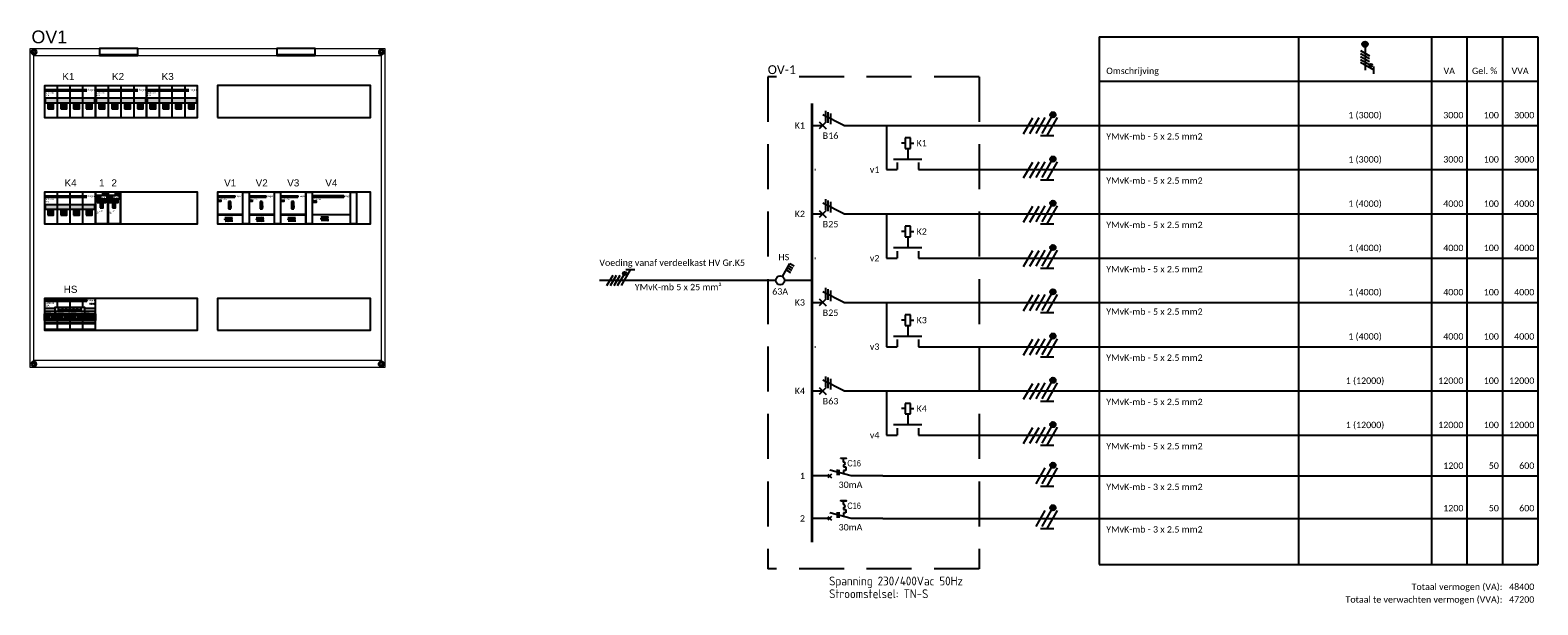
# Model space of a CAD drawing. Header units: millimetres. Extents: x -29095 to -7828, y 19304 to 27420.
import ezdxf
from ezdxf.enums import TextEntityAlignment as Align

# ---------------------------------------------------------------- set-up
doc = ezdxf.new("R2010")
doc.units = ezdxf.units.MM
doc.header["$LTSCALE"] = 100
doc.set_wipeout_variables(frame=1)
doc.linetypes.add('DASHED2', pattern=[0.375, 0.25, -0.125])
doc.linetypes.add('HIDDEN', pattern=[9.525, 6.35, -3.175])
for name, color, linetype in [('EL$1----', 2, 'Continuous'), ('EL$1----__OV-1', 2, 'Continuous'), ('EL$1--_', 3, 'Continuous'), ('EL$6----', 7, 'Continuous'), ('EL6112--', 7, 'Continuous'), ('PDF_Geometry', 7, 'Continuous')]:
    doc.layers.add(name, color=color, linetype=linetype)
doc.styles.add('Arial', font='arial.ttf')
doc.styles.add('BURO-012', font='BUROFONT.shx', dxfattribs={"height": 1.2})
doc.styles.add('EPLFONT', font='italic8.shx')
doc.styles.add('onderhoek IsoCP', font='isocp.shx')
doc.styles.add('SMAL', font='B-GBP', dxfattribs={"width": 0.8, "height": 90})
doc.styles.add('STABICAD-018', font='calibri.ttf', dxfattribs={"height": 90})
doc.styles.get("Standard").update_dxf_attribs({"font": 'arial.ttf'})

# ---------------------------------------------------------------- blocks, each defined once
blk = doc.blocks.new('*U33')
h = blk.add_hatch(color=256)
h.dxf.hatch_style = 1
h.paths.add_polyline_path([(7, -45), (7, -99), (66, -99), (66, -45)])
h.paths.add_polyline_path([(15, -86), (67, -86), (67, -59), (15, -59)], flags=9)
h = blk.add_hatch(color=256)
h.dxf.hatch_style = 1
h.paths.add_polyline_path([(147, -110), (26, -110), (26, -148), (147, -148)])
blk.add_hatch(color=256).paths.add_polyline_path([(66, -224), (108, -224), (108, -148), (66, -148)])
h = blk.add_hatch(color=7)
h.dxf.hatch_style = 1
h.paths.add_polyline_path([(107, -10), (162, -10), (162, -35), (107, -35)])
at = {"color": 0}
for p, q in [((0, -450), (0, 0)), ((180, 0), (180, -450)), ((180, 0), (180, -450)), ((180, 0), (180, -450)), ((180, 0), (180, -450)), ((0, -450), (0, -80)), ((180, -450), (0, -450)), ((180, -450), (0, -450)), ((180, -450), (0, -450))]:
    blk.add_line(p, q, dxfattribs=at)
at = {"color": 0, "linetype": 'HIDDEN', "ltscale": 0.001}
for p, q in [((0, -415), (0, -80)), ((0, -450), (0, -415)), ((180, -415), (180, -248))]:
    blk.add_line(p, q, dxfattribs=at)
at = {"color": 0}
blk.add_lwpolyline([(0, 0), (0, -450), (180, -450), (180, 0), (0, 0)], dxfattribs=at)
for points in [[(7, -45), (162, -45), (162, -99), (7, -99)], [(7, -45), (66, -45), (66, -99), (7, -99)]]:
    blk.add_lwpolyline(points, close=True)
for points in [[(26, -148), (147, -148), (147, -110), (26, -110)], [(66, -224), (108, -224), (108, -148), (66, -148)], [(66, -224), (108, -224), (108, -148), (66, -148)]]:
    blk.add_lwpolyline(points, close=True, dxfattribs=at)
at = {"color": 18, "true_color": 0x000000}
blk.add_lwpolyline([(107, -10), (162, -10), (162, -35), (107, -35)], close=True, dxfattribs=at)
for s, height, style, p in [('EM', 18, 'EPLFONT', (41, -72)), ('EMAT', 25, 'Arial', (112, -72)), ('EA16-32', 18, 'Arial', (53, -269)), ('C16', 18, 'Arial', (31, -294))]:
    blk.add_text(s, height=height, dxfattribs=dict(style=style)).set_placement(p, align=Align.MIDDLE_CENTER)
blk = doc.blocks.new('Relais 25A')
h = blk.add_hatch(color=160)
h.dxf.hatch_style = 1
h.paths.add_polyline_path([(243, -51), (0, -51), (0, -71), (243, -71)])
h = blk.add_hatch(color=253)
h.dxf.hatch_style = 1
h.paths.add_polyline_path([(187, -217), (155, -217), (155, -238), (187, -238)])
h.paths.add_polyline_path([(187, -210), (155, -210), (155, -217), (187, -217)])
h.paths.add_polyline_path([(187, -203), (155, -203), (155, -210), (187, -210)])
h.paths.add_polyline_path([(187, -196), (155, -196), (155, -203), (187, -203)])
h.paths.add_polyline_path([(182, -139), (160, -139), (160, -196), (182, -196)])
at = {"color": 0}
for p, q in [((0, -51), (243, -51)), ((0, -51), (0, -71)), ((0, -71), (243, -71)), ((242, -51), (242, -71))]:
    blk.add_line(p, q, dxfattribs=at)
for p, q in [((186, -131), (155, -131)), ((155, -131), (155, -238)), ((155, -196), (187, -196)), ((155, -196), (155, -217)), ((187, -203), (155, -203)), ((155, -210), (187, -210)), ((159, -139), (159, -138)), ((159, -138), (182, -138)), ((159, -196), (159, -139)), ((182, -138), (183, -138)), ((183, -138), (183, -196)), ((187, -238), (186, -131)), ((187, -196), (187, -217)), ((187, -203), (187, -203)), ((0, -311), (358, -311)), ((0, -321), (358, -321)), ((187, -217), (155, -217)), ((155, -238), (187, -238))]:
    blk.add_line(p, q)
blk.add_lwpolyline([(0, 0), (0, -450), (358, -450), (358, 0), (0, 0)], dxfattribs=at)
for points in [[(15, -130), (50, -130), (50, -120), (15, -120)], [(160, -139), (182, -139), (182, -196), (160, -196)]]:
    blk.add_lwpolyline(points, close=True)
at = {"flags": 128}
blk.add_lwpolyline([(105, -379), (125, -379), (125, -389), (105, -389)], close=True, dxfattribs=at)
for points in [[(105, -389), (125, -379)], [(115, -379), (115, -349)], [(115, -389), (115, -421)], [(130, -369), (141, -399), (141, -419)], [(141, -371), (141, -349)], [(150, -369), (161, -399), (161, -419)], [(161, -371), (161, -349)], [(170, -369), (181, -399), (181, -419)], [(181, -371), (181, -349)], [(190, -369), (201, -399), (201, -419)], [(201, -371), (201, -349)]]:
    blk.add_lwpolyline(points, dxfattribs=at)
at = {"linetype": 'DASHED2', "ltscale": 10, "flags": 128}
blk.add_lwpolyline([(125, -384), (195, -384)], dxfattribs=at)
for centre in [(141, -369), (161, -369), (181, -369), (201, -369)]:
    blk.add_arc(centre, 2, 90, 270)
at = {"style": 'Arial'}
for s, height, p in [('25A', 10, (16, -145)), ('ERC 425', 20, (16, -112))]:
    blk.add_text(s, height=height, dxfattribs=at).set_placement(p)
at = {"color": 160, "style": 'Arial'}
blk.add_text(':hager', height=25, dxfattribs=at).set_placement((244, -69))
at = {"char_height": 5, "attachment_point": 8, "style": 'BURO-012'}
for s, insert in [('A1', (115, -344)), ('1', (141, -344)), ('3', (161, -344)), ('5', (181, -344)), ('7', (201, -344)), ('A2', (115, -431)), ('2', (141, -431)), ('4', (161, -431)), ('6', (181, -431)), ('8', (201, -431))]:
    blk.add_mtext_dynamic_manual_height_columns(s, width=8.19, gutter_width=6, heights=[0], dxfattribs=dict(at, insert=insert))
blk = doc.blocks.new('Hager ESD440')
h = blk.add_hatch(color=160)
h.dxf.hatch_style = 1
edge = h.paths.add_edge_path()
edge.add_line((445, -51), (13, -51))
edge.add_arc((16, -61), 10.5, 107.6489, 252.3511)
edge.add_line((13, -71), (445, -71))
edge.add_line((445, -71), (445, -51))
at = {"color": 0}
blk.add_line((445, -51), (445, -71), dxfattribs=at)
blk.add_lwpolyline([(0, 0), (0, -450), (540, -450), (540, 0), (0, 0)], dxfattribs=at)
blk.add_lwpolyline([(0, -40), (0, -80)])
blk.add_lwpolyline([(445, -51), (13, -51, 0.731234), (13, -71), (445, -71)], format="xyb", dxfattribs=at)
blk.add_lwpolyline([(15, -141), (63, -141), (63, -126), (15, -126)], close=True)
at = {"ltscale": 0.75}
blk.add_lwpolyline([(1, -318), (541, -318)], dxfattribs=at)
at = {"flags": 128}
blk.add_lwpolyline([(126, -370), (146, -370), (146, -380), (126, -380)], close=True, dxfattribs=at)
for points in [[(126, -380), (146, -370)], [(136, -370), (136, -340)], [(136, -380), (136, -412)], [(151, -360), (162, -390), (162, -410)], [(162, -362), (162, -340)], [(171, -360), (182, -390), (182, -410)], [(182, -362), (182, -340)], [(191, -360), (202, -390), (202, -410)], [(202, -362), (202, -340)], [(211, -360), (222, -390), (222, -410)], [(222, -362), (222, -340)]]:
    blk.add_lwpolyline(points, dxfattribs=at)
at = {"linetype": 'DASHED2', "ltscale": 10, "flags": 128}
blk.add_lwpolyline([(146, -375), (216, -375)], dxfattribs=at)
for centre in [(162, -360), (182, -360), (202, -360), (222, -360)]:
    blk.add_arc(centre, 2, 90, 270)
at = {"color": 160, "style": 'Arial'}
blk.add_text(':hager', height=25, dxfattribs=at).set_placement((448, -70))
at = {"char_height": 5, "attachment_point": 8, "style": 'BURO-012'}
for s, insert in [('A1', (136, -335)), ('A2', (136, -422)), ('2', (162, -422)), ('1', (162, -335)), ('3', (182, -335)), ('4', (182, -422)), ('5', (202, -335)), ('6', (202, -422)), ('7', (222, -335)), ('8', (222, -422))]:
    blk.add_mtext_dynamic_manual_height_columns(s, width=8.19, gutter_width=6, heights=[0], dxfattribs=dict(at, insert=insert))
at = {"style": 'Arial'}
for tag, p, height in [('TYPE', (16, -112), 20), ('KARAKTERESTIEK', (16, -156), 10)]:
    blk.add_attdef(tag, p, '', height=height, dxfattribs=at)
blk = doc.blocks.new('HS1')
at = {"color": 0, "linetype": 'Continuous'}
for p, q in [((0, -7.67), (0, 0)), ((-4.75, -6.26), (-4.05, -5.05)), ((-1.08, -8.38), (-4.75, -6.26)), ((-4.14, -6.61), (-3.44, -5.4)), ((-3.54, -6.96), (-2.84, -5.75)), ((-2.93, -7.31), (-2.23, -6.1)), ((0, -60), (0, -10.33)), ((-3, -50.02), (-3, -52.52)), ((-3, -51.27), (1.5, -53.87)), ((1.5, -54.87), (-1.5, -53.13)), ((1.5, -55.87), (-1.5, -54.13)), ((1.5, -56.87), (-1.5, -55.13)), ((1.5, -57.87), (-1.5, -56.13))]:
    blk.add_line(p, q, dxfattribs=at)
at = {"color": 0, "linetype": 'Continuous', "const_width": 0.5}
blk.add_lwpolyline([(-1.68, -52.88, 1), (-2.18, -52.88, 1)], format="xyb", close=True, dxfattribs=at)
at = {"color": 0, "linetype": 'Continuous'}
for centre, radius in [((0, -9), 1.25), ((-1.93, -52.88), 0.5)]:
    blk.add_circle(centre, radius, dxfattribs=at)
at = {"color": 0, "linetype": 'Continuous', "style": 'STABICAD-018'}
blk.add_attdef('PROTECTIONSWITCH', text='', height=1.8, rotation=90, dxfattribs=at).set_placement((3, -9), align=Align.TOP_CENTER)
blk.add_attdef('ARTICLECODE', text='', height=1.8, rotation=90, dxfattribs=at).set_placement((-2.9, -31.89), align=Align.MIDDLE)
blk.add_attdef('SUPPLY', (-2, -49), '', height=1.8, rotation=90, dxfattribs=at)
blk.add_attdef('WIRE', text='', height=1.8, rotation=90, dxfattribs=at).set_placement((2, -49), align=Align.TOP_LEFT)
blk = doc.blocks.new('B28D')
at = {"color": 0, "linetype": 'Continuous'}
for p, q in [((0, 9), (0, 21)), ((0, 9), (-3, 3)), ((-3.75, 4.5), (-0.75, 4.5)), ((-3.38, 5.25), (-0.38, 5.25)), ((-4.12, 3.75), (-1.12, 3.75)), ((-1, 2), (1, 4)), ((-1, 4), (1, 2)), ((0, 0), (0, 3))]:
    blk.add_line(p, q, dxfattribs=at)
at = {"color": 0, "linetype": 'Continuous', "style": 'STABICAD-018'}
blk.add_attdef('FREEFIELD1', (-3, 12), '', height=1.8, rotation=90, dxfattribs=at)
for tag, p in [('CHARACTERISTIC', (1.91, 14.69)), ('AUTOMATICFUSE', (2, 6))]:
    blk.add_attdef(tag, text='', height=1.8, rotation=90, dxfattribs=at).set_placement(p, align=Align.TOP_CENTER)
blk = doc.blocks.new('m1')
at = {"color": 0, "linetype": 'Continuous'}
blk.add_line((0, 21), (0, 33), dxfattribs=at)
blk = doc.blocks.new('b1s')
at = {"color": 0, "linetype": 'Continuous'}
blk.add_line((0, 33), (0, 54), dxfattribs=at)
blk = doc.blocks.new('m1s')
at = {"color": 0, "linetype": 'Continuous'}
blk.add_line((0, 54), (0, 66), dxfattribs=at)
blk = doc.blocks.new('M2')
at = {"color": 0, "linetype": 'Continuous'}
for p, q in [((-3, 23), (-3, 31)), ((-2, 30), (0, 30)), ((0, 30), (0, 33)), ((-6, 27.75), (-9, 27.75)), ((-9, 27.75), (-9, 26.25)), ((-9, 26.25), (-6, 26.25)), ((-7.5, 27.75), (-7.5, 28.75)), ((-7.5, 26.25), (-7.5, 25.25)), ((-6, 26.25), (-6, 27.75)), ((-6, 27.25), (-6, 27.25)), ((-6, 27), (-3, 27)), ((-2, 24), (0, 24)), ((0, 21), (0, 24))]:
    blk.add_line(p, q, dxfattribs=at)
at = {"color": 0, "linetype": 'Continuous', "style": 'STABICAD-018'}
for tag, p in [('MAGNETICSWITCH', (0.9, 24)), ('FREEFIELD1', (3.6, 24))]:
    blk.add_attdef(tag, text='', height=1.8, rotation=90, dxfattribs=at).set_placement(p, align=Align.TOP_LEFT)
blk = doc.blocks.new('KOLNR9')
at = {"color": 0, "linetype": 'Continuous'}
for p, q in [((-4, 0), (3, 0)), ((-2.29, -1.2), (-0.91, 1.2)), ((-1.49, -1.2), (-0.11, 1.2)), ((-0.69, -1.2), (0.69, 1.2)), ((0.11, -1.2), (1.49, 1.2)), ((2.99, 2.4), (0.91, -1.2)), ((3.99, 2.4), (1.99, 2.4))]:
    blk.add_line(p, q, dxfattribs=at)
for points, const_width in [([(-4, -0.38, 1), (-4, 0.38, 1)], 0.75), ([(1.69, 1.35, 1), (1.69, 1.75, 1)], 0.4)]:
    blk.add_lwpolyline(points, format="xyb", close=True, dxfattribs=dict(at, const_width=const_width))
for centre, radius in [((-4, 0), 0.75), ((1.69, 1.55), 0.4)]:
    blk.add_circle(centre, radius, dxfattribs=at)
at = {"color": 0, "linetype": 'Continuous', "style": 'STABICAD-018'}
blk.add_attdef('ARTICLECODE', text='', height=1.8, dxfattribs=at).set_placement((-0.85, -1.78), align=Align.MIDDLE)
blk = doc.blocks.new('LASTSCHEIDER SYMBOOL')
at = {"ltscale": 100}
h = blk.add_hatch(color=256, dxfattribs=at)
h.dxf.hatch_style = 1
h.paths.add_polyline_path([(7.3, 1.5, 1), (7.3, 1.1, 1)])
h.paths.add_polyline_path([(7.3, 1.5, -1), (7.3, 1.1, -1)], flags=16)
h.paths.add_polyline_path([(5.3, 1.5, 1), (5.3, 1.1, 1)])
h.paths.add_polyline_path([(5.3, 1.1, -1), (5.3, 1.5, -1)], flags=16)
h.paths.add_polyline_path([(3.3, 1.5, 1), (3.3, 1.1, 1)])
h.paths.add_polyline_path([(3.3, 1.1, -1), (3.3, 1.5, -1)], flags=16)
h.paths.add_polyline_path([(1.3, 1.5, 1), (1.3, 1.1, 1)])
h.paths.add_polyline_path([(1.3, 1.1, -1), (1.3, 1.5, -1)], flags=16)
at = {"ltscale": 100, "const_width": 0.01}
for points in [[(0.2, 1.3), (1.3, -1.7), (1.3, -3.7)], [(1.1, 1.5), (1.5, 1.5)], [(1.3, 1.5), (1.3, 3.3)], [(2.2, 1.3), (3.3, -1.7), (3.3, -3.7)], [(3.1, 1.5), (3.5, 1.5)], [(3.3, 1.5), (3.3, 3.3)], [(4.2, 1.3), (5.3, -1.7), (5.3, -3.7)], [(5.1, 1.5), (5.5, 1.5)], [(5.3, 1.5), (5.3, 3.3)], [(6.2, 1.3), (7.3, -1.7), (7.3, -3.7)], [(7.1, 1.5), (7.5, 1.5)], [(7.3, 1.5), (7.3, 3.3)]]:
    blk.add_lwpolyline(points, dxfattribs=at)
at = {"linetype": 'DASHED2', "const_width": 0.01}
blk.add_lwpolyline([(0.7, -0.2), (6.7, -0.2)], dxfattribs=at)
for centre, radius, start, end in [((1.3, 1.3), 0.2, 90, 270), ((1.3, 1.3), 0.19, 90, 270), ((1.3, 1.3), 0.2, 270, 90), ((1.3, 1.3), 0.19, 270, 90), ((3.3, 1.3), 0.2, 90, 270), ((3.3, 1.3), 0.19, 90, 270), ((3.3, 1.3), 0.2, 270, 90), ((3.3, 1.3), 0.19, 270, 90), ((5.3, 1.3), 0.2, 90, 270), ((5.3, 1.3), 0.19, 90, 270), ((5.3, 1.3), 0.2, 270, 90), ((5.3, 1.3), 0.19, 270, 90), ((7.3, 1.3), 0.2, 90, 270), ((7.3, 1.3), 0.19, 90, 270), ((7.3, 1.3), 0.2, 270, 90), ((7.3, 1.3), 0.19, 270, 90)]:
    blk.add_arc(centre, radius, start, end)
blk = doc.blocks.new('*U21')
h = blk.add_hatch(color=8)
h.paths.add_polyline_path([(150, -141), (0, -141), (0, -216), (150, -216)])
h.paths.add_polyline_path([(570, -128), (150, -128), (150, -216), (570, -216)])
h.paths.add_polyline_path([(720, -141), (570, -141), (570, -216), (720, -216)])
h = blk.add_hatch(color=160)
h.dxf.hatch_style = 1
edge = h.paths.add_edge_path()
edge.add_arc((588, -27), 13.6, 312.7605, 407.2395)
edge.add_line((598, -17), (12, -17))
edge.add_arc((20, -27), 13.2, 130.9963, 229.0037)
edge.add_line((12, -37), (598, -37))
for points in [[(180, -311), (0, -311), (0, -216), (180, -216)], [(360, -311), (180, -311), (180, -216), (360, -216)], [(540, -311), (360, -311), (360, -216), (540, -216)], [(720, -311), (540, -311), (540, -216), (720, -216)]]:
    blk.add_hatch(color=8).paths.add_polyline_path(points)
at = {"ltscale": 100, "true_color": 0xcd2027}
h = blk.add_hatch(color=242, dxfattribs=at)
h.dxf.hatch_style = 1
h.paths.add_polyline_path([(60, -290), (120, -290), (120, -236), (60, -236)])
h = blk.add_hatch(color=242, dxfattribs=at)
h.dxf.hatch_style = 1
h.paths.add_polyline_path([(240, -290), (300, -290), (300, -236), (240, -236)])
h = blk.add_hatch(color=242, dxfattribs=at)
h.dxf.hatch_style = 1
h.paths.add_polyline_path([(420, -290), (480, -290), (480, -236), (420, -236)])
h = blk.add_hatch(color=242, dxfattribs=at)
h.dxf.hatch_style = 1
h.paths.add_polyline_path([(600, -290), (660, -290), (660, -236), (600, -236)])
at = {"color": 0}
blk.add_lwpolyline([(0, 0), (0, -450), (720, -450), (720, 0), (0, 0)], dxfattribs=at)
for points in [[(180, 0), (180, -128)], [(360, 0), (360, -128)], [(540, 0), (540, -128)], [(180, -216), (180, -450)], [(360, -216), (360, -450)], [(540, -216), (540, -450)]]:
    blk.add_lwpolyline(points)
at = {"color": 7}
blk.add_lwpolyline([(150, -141), (0, -141), (0, -216), (720, -216), (720, -141), (570, -141)], dxfattribs=at)
at = {"ltscale": 100}
for points in [[(0, -179), (720, -179)], [(0, -338), (720, -338)], [(0, -353), (720, -353)], [(0, -435), (720, -435)]]:
    blk.add_lwpolyline(points, dxfattribs=at)
at = {"color": 0}
blk.add_lwpolyline([(598, -37, 0.455765), (598, -17), (12, -17, 0.455765), (12, -37)], format="xyb", close=True, dxfattribs=at)
at = {"color": 7}
for points in [[(150, -216), (570, -216), (570, -128), (150, -128)], [(180, -311), (0, -311), (0, -216), (180, -216)], [(360, -311), (180, -311), (180, -216), (360, -216)], [(540, -311), (360, -311), (360, -216), (540, -216)], [(720, -311), (540, -311), (540, -216), (720, -216)]]:
    blk.add_lwpolyline(points, close=True, dxfattribs=at)
for points in [[(254, -166), (203, -166, -0.414214), (202, -165), (202, -128), (255, -128), (255, -165, -0.414214)], [(306, -166), (256, -166, -0.414214), (255, -165), (255, -128), (307, -128), (307, -165, -0.414214)], [(359, -166), (309, -166, -0.414214), (307, -165), (307, -128), (360, -128), (360, -165, -0.414214)], [(411, -166), (361, -166, -0.414214), (360, -165), (360, -128), (412, -128), (412, -165, -0.414214)], [(464, -166), (414, -166, -0.414214), (412, -165), (412, -128), (465, -128), (465, -165, -0.414214)], [(516, -166), (466, -166, -0.414214), (465, -165), (465, -128), (517, -128), (517, -165, -0.414214)]]:
    blk.add_lwpolyline(points, format="xyb", close=True, dxfattribs=at)
at = {"color": 8}
for points in [[(180, -311), (0, -311), (0, -216), (180, -216)], [(360, -311), (180, -311), (180, -216), (360, -216)], [(540, -311), (360, -311), (360, -216), (540, -216)], [(720, -311), (540, -311), (540, -216), (720, -216)]]:
    blk.add_lwpolyline(points, close=True, dxfattribs=at)
at = {"ltscale": 100}
for points in [[(90, -216), (16, -216), (16, -236), (90, -236)], [(60, -290), (120, -290), (120, -236), (60, -236)], [(180, -216), (162, -216), (162, -236), (180, -236)], [(270, -216), (196, -216), (196, -236), (270, -236)], [(240, -290), (300, -290), (300, -236), (240, -236)], [(360, -216), (342, -216), (342, -236), (360, -236)], [(450, -216), (376, -216), (376, -236), (450, -236)], [(420, -290), (480, -290), (480, -236), (420, -236)], [(540, -216), (522, -216), (522, -236), (540, -236)], [(630, -216), (556, -216), (556, -236), (630, -236)], [(600, -290), (660, -290), (660, -236), (600, -236)], [(720, -216), (702, -216), (702, -236), (720, -236)]]:
    blk.add_lwpolyline(points, close=True, dxfattribs=at)
at = {"xscale": 10, "yscale": 10, "zscale": 10}
blk.add_blockref('LASTSCHEIDER SYMBOOL', (633, -89), dxfattribs=at)
at = {"color": 160, "style": 'Arial'}
blk.add_text(':hager', height=25, dxfattribs=at).set_placement((612, -36))
for tag, p, height in [('VERMOGEN', (8, -114), 25), ('SPANNING', (8, -134), 15), ('TYPE', (8, -77), 25)]:
    blk.add_attdef(tag, p, '', height=height)
for points in [[(88, -251), (92, -251), (92, -275), (88, -275)], [(268, -251), (272, -251), (272, -275), (268, -275)], [(448, -251), (452, -251), (452, -275), (448, -275)], [(628, -251), (632, -251), (632, -275), (628, -275)]]:
    blk.add_wipeout(points)
blk = doc.blocks.new('*U24')
h = blk.add_hatch(color=160)
h.dxf.hatch_style = 1
edge = h.paths.add_edge_path()
edge.add_arc((-340, -61), 12.5, 126.8699, 233.1301)
edge.add_line((-347, -71), (240, -71))
edge.add_arc((240, -61), 10, 273.6694, 446.3306)
edge.add_line((240, -51), (-347, -51))
h = blk.add_hatch(color=8)
h.dxf.hatch_style = 1
h.paths.add_polyline_path([(348, -173), (-345, -173), (-345, -248), (348, -248)])
for points in [[(-311, -324), (-229, -324), (-229, -248), (-311, -248)], [(-128, -324), (-45, -324), (-45, -248), (-128, -248)], [(52, -324), (135, -324), (135, -248), (52, -248)], [(232, -324), (315, -324), (315, -248), (232, -248)]]:
    blk.add_hatch(color=8).paths.add_polyline_path(points)
at = {"color": 0}
for p, q in [((-347, -51), (240, -51)), ((-347, -71), (240, -71))]:
    blk.add_line(p, q, dxfattribs=at)
blk.add_lwpolyline([(-360, 0), (-360, -450), (360, -450), (360, 0), (-360, 0)], dxfattribs=at)
at = {"flags": 128}
for points in [[(-180, 0), (-180, -450)], [(0, 0), (0, -450)], [(180, 0), (180, -450)]]:
    blk.add_lwpolyline(points, dxfattribs=at)
blk.add_lwpolyline([(-345, -248), (-345, -173), (348, -173), (348, -248)], close=True, dxfattribs=at)
at = {"color": 0}
for points in [[(-311, -324), (-229, -324), (-229, -248), (-311, -248)], [(-311, -324), (-229, -324), (-229, -248), (-311, -248)], [(-128, -324), (-45, -324), (-45, -248), (-128, -248)], [(-128, -324), (-45, -324), (-45, -248), (-128, -248)], [(52, -324), (135, -324), (135, -248), (52, -248)], [(52, -324), (135, -324), (135, -248), (52, -248)], [(232, -324), (315, -324), (315, -248), (232, -248)], [(232, -324), (315, -324), (315, -248), (232, -248)]]:
    blk.add_lwpolyline(points, close=True, dxfattribs=at)
at = {"color": 160, "style": 'Arial'}
blk.add_text(':hager', height=25, dxfattribs=at).set_placement((250, -70))
at = {"style": 'Arial'}
for tag, p in [('VERMOGENSTYPE', (-344, -146)), ('TYPENUMMER', (-344, -112))]:
    blk.add_attdef(tag, p, '', height=20, dxfattribs=at)
blk = doc.blocks.new('schroef')
at = {"layer": 'EL6112--', "color": 0}
for p, q in [((-24, 14), (-14, 24)), ((-10, 0), (-24, 14)), ((0, 10), (-14, 24)), ((24, -14), (10, 0)), ((14, -24), (0, -10)), ((14, -24), (24, -14))]:
    blk.add_line(p, q, dxfattribs=at)
for points in [[(0, -10), (-14, -24), (-24, -14), (-10, 0)], [(0, 10), (14, 24), (24, 14), (10, 0)]]:
    blk.add_lwpolyline(points, dxfattribs=at)
blk.add_circle((0, 0), 36.8, dxfattribs=at)
blk = doc.blocks.new('*U26')
for points in [[(980, -100), (1521, -100), (1521, 0), (980, 0)], [(3480, -100), (4021, -100), (4021, 0), (3480, 0)], [(201, -977), (2361, -977), (2361, -527), (201, -527)], [(2643, -976), (4803, -976), (4803, -526), (2643, -526)], [(201, -2479), (2361, -2479), (2361, -2029), (201, -2029)], [(2643, -2479), (4803, -2479), (4803, -2029), (2643, -2029)], [(201, -3981), (2361, -3981), (2361, -3531), (201, -3531)], [(2643, -3981), (4803, -3981), (4803, -3531), (2643, -3531)]]:
    blk.add_lwpolyline(points, close=True)
for points in [[(1521, -90), (980, -90)], [(4021, -90), (3480, -90)]]:
    blk.add_lwpolyline(points)
at = {"layer": 'PDF_Geometry', "lineweight": 5}
blk.add_lwpolyline([(0, -4507), (0, 0), (5001, 0), (5001, -4507), (0, -4507)], dxfattribs=at)
blk.add_lwpolyline([(4953, -4407), (52, -4407), (52, -100), (4953, -100)], close=True, dxfattribs=at)
at = {"rotation": 180}
blk.add_blockref('schroef', (52, -50), dxfattribs=at)
at = {"xscale": -1, "rotation": 180}
blk.add_blockref('schroef', (4953, -50), dxfattribs=at)
at = {"xscale": -1}
blk.add_blockref('schroef', (52, -4457), dxfattribs=at)
blk.add_blockref('schroef', (4953, -4457))
blk = doc.blocks.new('*U28')
h = blk.add_hatch(color=256)
h.dxf.hatch_style = 1
h.paths.add_polyline_path([(964, 490), (964, 503), (812, 503), (812, 490)])
for p, q in [((888, 392), (888, 490)), ((500, 0), (0, 0)), ((450, 50), (550, -50)), ((550, 50), (450, -50)), ((1100, 0), (500, 161)), ((704, 178), (704, 17)), ((754, 172), (754, 17)), ((888, 307), (888, 255)), ((889, 254), (950, 254)), ((889, 154), (889, 57)), ((950, 154), (889, 154)), ((950, 254), (950, 154)), ((2000, 0), (1100, 0))]:
    blk.add_line(p, q)
blk.add_lwpolyline([(812, 490), (812, 503), (964, 503), (964, 490)], close=True)
blk.add_arc((888, 349), 43.4, 270, 90)
at = {"style": 'SMAL', "width": 0.8}
blk.add_attdef('IN', text='', height=180, dxfattribs=at).set_placement((1187, 358), align=Align.MIDDLE)
blk = doc.blocks.new('*U31')
for p, q in [((-202, -150), (-29, 150)), ((-87, -150), (90, 157)), ((6, -190), (202, 150)), ((165, 200), (65, 200)), ((161, 220), (70, 220)), ((161, 180), (70, 180)), ((145, 240), (85, 240)), ((145, 160), (85, 160)), ((-119, -190), (131, -190))]:
    blk.add_line(p, q)
blk.add_circle((115, 200), 50)
blk = doc.blocks.new('*U32')
for p, q in [((-437, -157), (-264, 143)), ((-319, -153), (-146, 147)), ((-202, -150), (-29, 150)), ((-87, -150), (90, 157)), ((6, -190), (202, 150)), ((165, 200), (65, 200)), ((161, 220), (70, 220)), ((161, 180), (70, 180)), ((145, 240), (85, 240)), ((145, 160), (85, 160)), ((-119, -190), (131, -190))]:
    blk.add_line(p, q)
blk.add_circle((115, 200), 50)

msp = doc.modelspace()

# ---------------------------------------------------------------- linework, layer by layer
at = {"layer": 'EL$1--_', "color": 1}
for p, q in [((-14016, 27325), (-14016, 19875)), ((-14016, 27325), (-7828, 27325)), ((-11203, 27325), (-11203, 19875)), ((-9328, 27325), (-9328, 19875)), ((-8828, 27325), (-8828, 19875)), ((-8328, 27325), (-8328, 19875)), ((-7828, 27325), (-7828, 19875)), ((-14016, 26700), (-7828, 26700)), ((-14016, 19875), (-7828, 19875))]:
    msp.add_line(p, q, dxfattribs=at)
at = {"layer": 'EL$1--_', "color": 10, "linetype": 'HIDDEN'}
for p, q in [((-18691, 26762), (-18691, 19812)), ((-15709, 26762), (-18691, 26762)), ((-15709, 26762), (-15709, 19812)), ((-15709, 19812), (-18691, 19812))]:
    msp.add_line(p, q, dxfattribs=at)
at = {"layer": 'EL$1--_'}
for p, q in [((-17016, 26075), (-17016, 25450)), ((-15366, 26075), (-14016, 26075)), ((-14016, 26075), (-7828, 26075)), ((-15366, 25450), (-14016, 25450)), ((-14016, 25450), (-7828, 25450)), ((-17016, 24825), (-17016, 24200)), ((-15366, 24825), (-14016, 24825)), ((-14016, 24825), (-7828, 24825)), ((-15366, 24200), (-14016, 24200)), ((-14016, 24200), (-7828, 24200)), ((-17016, 23575), (-17016, 22950)), ((-15366, 23575), (-14016, 23575)), ((-14016, 23575), (-7828, 23575)), ((-15366, 22950), (-14016, 22950)), ((-14016, 22950), (-7828, 22950)), ((-17016, 22325), (-17016, 21700)), ((-15366, 22325), (-14016, 22325)), ((-14016, 22325), (-7828, 22325)), ((-15366, 21700), (-14016, 21700)), ((-14016, 21700), (-7828, 21700))]:
    msp.add_line(p, q, dxfattribs=at)
for points in [[(-18066, 25762, 35, 35, 0), (-18066, 26387, 35, 35, 0)], [(-18066, 25137, 35, 35, 0), (-18066, 25762, 35, 35, 0)], [(-18066, 24512, 35, 35, 0), (-18066, 25137, 35, 35, 0)], [(-18066, 23887, 35, 35, 0), (-18066, 24512, 35, 35, 0)], [(-18066, 23262, 35, 35, 0), (-18066, 23887, 35, 35, 0)], [(-18066, 22637, 35, 35, 0), (-18066, 23262, 35, 35, 0)], [(-18066, 22012, 35, 35, 0), (-18066, 22637, 35, 35, 0)], [(-18066, 20187, 35, 35, 0), (-18066, 22012, 35, 35, 0)]]:
    msp.add_lwpolyline(points, format="xyseb", dxfattribs=at)
for points in [[(-17066, 21125), (-7828, 21125)], [(-17066, 20525), (-7828, 20525)]]:
    msp.add_lwpolyline(points, dxfattribs=at)
at = {"layer": 'EL$6----'}
for points in [[(-26095, 25133), (-26007, 25133), (-26007, 24683), (-26095, 24683)], [(-25650, 25133), (-25562, 25133), (-25562, 24683), (-25650, 24683)], [(-25205, 25133), (-25117, 25133), (-25117, 24683), (-25205, 24683)], [(-24577, 25133), (-24490, 25133), (-24490, 24683), (-24577, 24683)]]:
    msp.add_lwpolyline(points, close=True, dxfattribs=at)

# ---------------------------------------------------------------- block references
at = {"layer": 'EL$1--_', "rotation": 270}
for name, p, xscale, yscale, zscale in [('KOLNR9', (-10266, 27012), 52.08333333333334, 52.08333333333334, 52.08333333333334), ('m1s', (-18066, 26075), 0.75, 0.75, 0.75), ('m1', (-18066, 26075), 50, 50, 50), ('b1s', (-18066, 26075), 50, 50, 50), ('m1s', (-18066, 25450), 0.75, 0.75, 0.75), ('b1s', (-18066, 25450), 50, 50, 50), ('m1s', (-18066, 24825), 0.75, 0.75, 0.75), ('m1', (-18066, 24825), 50, 50, 50), ('b1s', (-18066, 24825), 50, 50, 50), ('m1s', (-18066, 24200), 0.75, 0.75, 0.75), ('b1s', (-18066, 24200), 50, 50, 50), ('m1s', (-18066, 23575), 0.75, 0.75, 0.75), ('m1', (-18066, 23575), 50, 50, 50), ('b1s', (-18066, 23575), 50, 50, 50), ('m1s', (-18066, 22950), 0.75, 0.75, 0.75), ('b1s', (-18066, 22950), 50, 50, 50), ('m1s', (-18066, 22325), 0.75, 0.75, 0.75), ('m1', (-18066, 22325), 50, 50, 50), ('b1s', (-18066, 22325), 50, 50, 50), ('b1s', (-18066, 21700), 50, 50, 50)]:
    msp.add_blockref(name, p, dxfattribs=dict(at, xscale=xscale, yscale=yscale, zscale=zscale))
at = {"layer": 'EL$1--_'}
ref = msp.add_blockref('B28D', (-18066, 26075), dxfattribs=dict(at, xscale=50, yscale=50, zscale=50, rotation=270))
ref.add_attrib('AUTOMATICFUSE', '16', dxfattribs={"layer": 'EL$1----__OV-1', "color": 7, "height": 90, "style": 'STABICAD-018'}).set_placement((-17766, 25975), align=Align.TOP_CENTER)
ref.add_attrib('CHARACTERISTIC', 'B', (-17916, 25885), dxfattribs={"layer": 'EL$1----__OV-1', "color": 7, "height": 90, "style": 'STABICAD-018'})
at = {"layer": 'EL$1--_', "xscale": 0.75, "yscale": 0.75, "zscale": 0.75}
for name, p in [('*U32', (-14755, 26075)), ('*U32', (-14755, 25450)), ('*U32', (-14755, 24825)), ('*U32', (-14755, 24200)), ('*U32', (-14755, 23575)), ('*U32', (-14755, 22950)), ('*U32', (-14755, 22325)), ('*U32', (-14755, 21700)), ('*U31', (-14755, 21125)), ('*U31', (-14755, 20525))]:
    msp.add_blockref(name, p, dxfattribs=at)
at = {"layer": 'EL$1--_'}
ref = msp.add_blockref('M2', (-18066, 25450), dxfattribs=dict(at, xscale=50, yscale=50, zscale=50, rotation=270))
ref.add_attrib('MAGNETICSWITCH', 'K1', dxfattribs={"layer": 'EL$1----__OV-1', "color": 7, "height": 90, "style": 'STABICAD-018'}).set_placement((-16591, 25870), align=Align.TOP_LEFT)
ref = msp.add_blockref('B28D', (-18066, 24825), dxfattribs=dict(at, xscale=50, yscale=50, zscale=50, rotation=270))
ref.add_attrib('AUTOMATICFUSE', '25', dxfattribs={"layer": 'EL$1----__OV-1', "color": 7, "height": 90, "style": 'STABICAD-018'}).set_placement((-17766, 24725), align=Align.TOP_CENTER)
ref.add_attrib('CHARACTERISTIC', 'B', (-17916, 24635), dxfattribs={"layer": 'EL$1----__OV-1', "color": 7, "height": 90, "style": 'STABICAD-018'})
ref = msp.add_blockref('M2', (-18066, 24200), dxfattribs=dict(at, xscale=50, yscale=50, zscale=50, rotation=270))
ref.add_attrib('MAGNETICSWITCH', 'K2', dxfattribs={"layer": 'EL$1----__OV-1', "color": 7, "height": 90, "style": 'STABICAD-018'}).set_placement((-16591, 24620), align=Align.TOP_LEFT)
at = {"layer": 'EL$1--_', "linetype": 'Continuous'}
ref = msp.add_blockref('HS1', (-18066, 23887), dxfattribs=dict(at, xscale=50, yscale=50, rotation=270))
ref.add_attrib('ARTICLECODE', 'HS', dxfattribs={"layer": '0', "color": 7, "linetype": 'ByBlock', "height": 90, "style": 'STABICAD-018'}).set_placement((-18540, 24260), align=Align.TOP_LEFT)
ref.add_attrib('PROTECTIONSWITCH', '63A', dxfattribs={"layer": '0', "color": 7, "linetype": 'ByBlock', "height": 90, "style": 'STABICAD-018'}).set_placement((-18516, 23775), align=Align.TOP_CENTER)
ref.add_attrib('SUPPLY', 'Voeding vanaf verdeelkast HV Gr.K5', dxfattribs={"layer": '0', "color": 7, "linetype": 'ByBlock', "height": 90, "style": 'STABICAD-018'}).set_placement((-21066, 24181), align=Align.TOP_LEFT)
ref.add_attrib('WIRE', 'YMvK-mb 5 x 25 mm²', dxfattribs={"layer": '0', "color": 7, "linetype": 'ByBlock', "height": 90, "style": 'STABICAD-018'}).set_placement((-20566, 23837), align=Align.TOP_LEFT)
at = {"layer": 'EL$1--_'}
ref = msp.add_blockref('B28D', (-18066, 23575), dxfattribs=dict(at, xscale=50, yscale=50, zscale=50, rotation=270))
ref.add_attrib('AUTOMATICFUSE', '25', dxfattribs={"layer": 'EL$1----__OV-1', "color": 7, "height": 90, "style": 'STABICAD-018'}).set_placement((-17766, 23475), align=Align.TOP_CENTER)
ref.add_attrib('CHARACTERISTIC', 'B', (-17916, 23385), dxfattribs={"layer": 'EL$1----__OV-1', "color": 7, "height": 90, "style": 'STABICAD-018'})
ref = msp.add_blockref('M2', (-18066, 22950), dxfattribs=dict(at, xscale=50, yscale=50, zscale=50, rotation=270))
ref.add_attrib('MAGNETICSWITCH', 'K3', dxfattribs={"layer": 'EL$1----__OV-1', "color": 7, "height": 90, "style": 'STABICAD-018'}).set_placement((-16591, 23370), align=Align.TOP_LEFT)
ref = msp.add_blockref('B28D', (-18066, 22325), dxfattribs=dict(at, xscale=50, yscale=50, zscale=50, rotation=270))
ref.add_attrib('AUTOMATICFUSE', '63', dxfattribs={"layer": 'EL$1----__OV-1', "color": 7, "height": 90, "style": 'STABICAD-018'}).set_placement((-17766, 22225), align=Align.TOP_CENTER)
ref.add_attrib('CHARACTERISTIC', 'B', (-17916, 22135), dxfattribs={"layer": 'EL$1----__OV-1', "color": 7, "height": 90, "style": 'STABICAD-018'})
ref = msp.add_blockref('M2', (-18066, 21700), dxfattribs=dict(at, xscale=50, yscale=50, zscale=50, rotation=270))
ref.add_attrib('MAGNETICSWITCH', 'K4', dxfattribs={"layer": 'EL$1----__OV-1', "color": 7, "height": 90, "style": 'STABICAD-018'}).set_placement((-16591, 22120), align=Align.TOP_LEFT)
at = {"layer": 'EL$1--_', "xscale": 0.5, "yscale": 0.5, "zscale": 0.5}
for p in [(-18066, 21125), (-18066, 20525)]:
    msp.add_blockref('*U28', p, dxfattribs=at).add_auto_attribs({'IN': 'C16'})
at = {"layer": 'EL$6----'}
for name, p, values in [('*U24', (-28535, 26635), {'TYPENUMMER': 'MBN 616E', 'VERMOGENSTYPE': 'B16'}), ('*U24', (-27815, 26635), {'TYPENUMMER': 'MBN 625E', 'VERMOGENSTYPE': 'B25'}), ('*U24', (-27095, 26635), {'TYPENUMMER': 'MBN 625E', 'VERMOGENSTYPE': 'B25'}), ('*U24', (-28535, 25133), {'TYPENUMMER': 'MBN 663E', 'VERMOGENSTYPE': 'B63'}), ('Hager ESD440', (-25117, 25133), {'KARAKTERESTIEK': '40A', 'TYPE': 'ESD 464'})]:
    msp.add_blockref(name, p, dxfattribs=at).add_auto_attribs(values)
for name, p in [('*U33', (-28175, 25133)), ('*U33', (-28000, 25133)), ('Relais 25A', (-26452, 25133)), ('Relais 25A', (-26007, 25133)), ('Relais 25A', (-25562, 25133))]:
    msp.add_blockref(name, p, dxfattribs=at)

# ---------------------------------------------------------------- texts
at = {"layer": 'EL$1----', "color": 7, "style": 'STABICAD-018'}
for s, p in [('YMvK-mb - 5 x 2.5 mm2', (-13916, 25875)), ('YMvK-mb - 5 x 2.5 mm2', (-13916, 25250)), ('YMvK-mb - 5 x 2.5 mm2', (-13916, 24625)), ('YMvK-mb - 5 x 2.5 mm2', (-13916, 24000)), ('YMvK-mb - 5 x 2.5 mm2', (-13916, 23400)), ('YMvK-mb - 5 x 2.5 mm2', (-13916, 22750)), ('YMvK-mb - 5 x 2.5 mm2', (-13916, 22125)), ('YMvK-mb - 5 x 2.5 mm2', (-13916, 21500)), ('YMvK-mb - 3 x 2.5 mm2', (-13916, 20925)), ('YMvK-mb - 3 x 2.5 mm2', (-13916, 20325))]:
    msp.add_text(s, height=90, dxfattribs=at).set_placement(p)
at = {"layer": 'EL$1----', "color": 2, "style": 'onderhoek IsoCP'}
for s, p in [('Spanning 230/400Vac 50Hz', (-17825, 19641)), ('Stroomstelsel: TN-S', (-17825, 19461))]:
    msp.add_text(s, height=125, dxfattribs=at).set_placement(p, align=Align.MIDDLE_LEFT)
at = {"layer": 'EL$1--_', "color": 10, "style": 'STABICAD-018'}
msp.add_text('OV-1', height=125, dxfattribs=at).set_placement((-18691, 26762), align=Align.BOTTOM_LEFT)
at = {"layer": 'EL$1--_', "color": 7, "style": 'STABICAD-018'}
msp.add_text('Omschrijving', height=90, dxfattribs=at).set_placement((-13916, 26800))
for s, p in [('VA', (-9078, 26800)), ('Gel. %', (-8578, 26800)), ('VVA', (-8078, 26800)), ('1 (3000)', (-10266, 26175)), ('1 (3000)', (-10266, 25550)), ('1 (4000)', (-10266, 24925)), ('1 (4000)', (-10266, 24300)), ('1 (4000)', (-10266, 23675)), ('1 (4000)', (-10266, 23050)), ('1 (12000)', (-10266, 22425)), ('1 (12000)', (-10266, 21800))]:
    msp.add_text(s, height=90, dxfattribs=at).set_placement(p, align=Align.CENTER)
for s, p in [('3000', (-8878, 26175)), ('100', (-8378, 26175)), ('3000', (-7878, 26175)), ('3000', (-8878, 25550)), ('100', (-8378, 25550)), ('3000', (-7878, 25550)), ('4000', (-8878, 24925)), ('100', (-8378, 24925)), ('4000', (-7878, 24925)), ('4000', (-8878, 24300)), ('100', (-8378, 24300)), ('4000', (-7878, 24300)), ('4000', (-8878, 23675)), ('100', (-8378, 23675)), ('4000', (-7878, 23675)), ('4000', (-8878, 23050)), ('100', (-8378, 23050)), ('4000', (-7878, 23050)), ('12000', (-8878, 22425)), ('100', (-8378, 22425)), ('12000', (-7878, 22425)), ('12000', (-8878, 21800)), ('100', (-8378, 21800)), ('12000', (-7878, 21800)), ('1200', (-8878, 21225)), ('50', (-8378, 21225)), ('600', (-7878, 21225)), ('1200', (-8878, 20625)), ('50', (-8378, 20625)), ('600', (-7878, 20625)), ('Totaal vermogen (VA):', (-8328, 19515)), ('48400', (-7878, 19515)), ('Totaal te verwachten vermogen (VVA):', (-8328, 19335)), ('47200', (-7878, 19335))]:
    msp.add_text(s, height=90, dxfattribs=at).set_placement(p, align=Align.RIGHT)
for s, p in [('K1', (-18166, 26075)), ('v1', (-17116, 25450)), ('K2', (-18166, 24825)), ('v2', (-17116, 24200)), ('K3', (-18166, 23575)), ('v3', (-17116, 22950)), ('K4', (-18166, 22325)), ('v4', (-17116, 21700)), ('1', (-18166, 21125)), ('30mA', (-17356, 21000)), ('2', (-18166, 20525)), ('30mA', (-17356, 20400))]:
    msp.add_text(s, height=90, dxfattribs=at).set_placement(p, align=Align.MIDDLE_RIGHT)
at = {"layer": 'EL$6----', "style": 'Arial'}
for s, height, p in [('OV1', 180, (-28825, 27181)), ('K1', 100, (-28555, 26685)), ('K2', 100, (-27855, 26685)), ('K3', 100, (-27155, 26685)), ('K4', 100, (-28525, 25183)), ('1', 100, (-28085, 25183)), ('2', 100, (-27910, 25183)), ('V1', 100, (-26274, 25183)), ('V2', 100, (-25829, 25183)), ('V3', 100, (-25384, 25183)), ('V4', 100, (-24847, 25183)), ('HS', 100, (-28525, 23680))]:
    msp.add_text(s, height=height, dxfattribs=at).set_placement(p, align=Align.BOTTOM_CENTER)

# ---------------------------------------------------------------- next in the draw order: block references
at = {"layer": 'EL$6----', "ltscale": 100}
ref = msp.add_blockref('*U21', (-28895, 23631), dxfattribs=at)
ref.add_attrib('TYPE', 'SBN463', (-28886, 23554), dxfattribs={"layer": '0', "height": 25})
ref.add_attrib('VERMOGEN', '63A', (-28886, 23517), dxfattribs={"layer": '0', "height": 25})

# ---------------------------------------------------------------- next in the draw order: block references
at = {"layer": 'EL$6----'}
msp.add_blockref('*U26', (-29095, 27162), dxfattribs=at)

doc.saveas('drawing.dxf')
